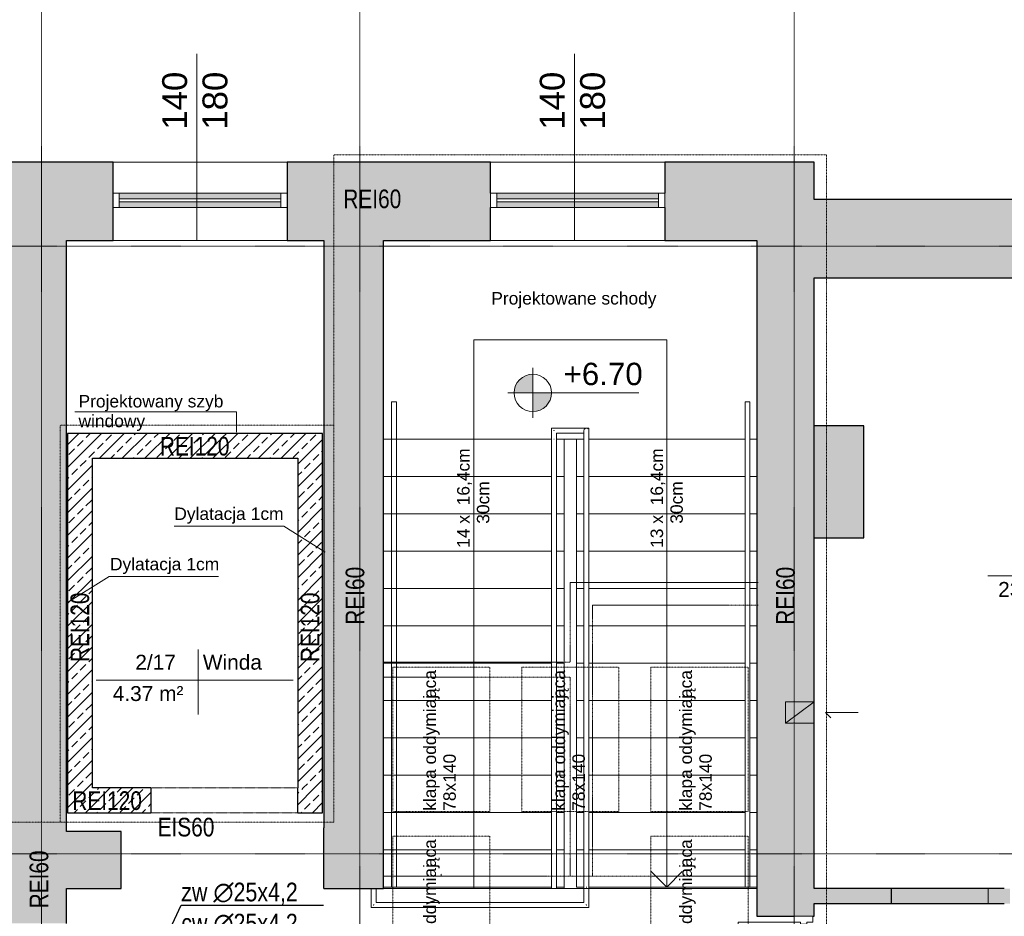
# Model space of a CAD drawing. Header units: inches. Extents: x -112469 to 885939, y -131046 to 286269.
# Tile 85 of 138: x 54311 to 62224, y -44242 to -37034. Entities that reach past the tile are written whole.
import ezdxf
from ezdxf import colors
from ezdxf.entities.mleader import LeaderData, LeaderLine
from ezdxf.math import Vec2, Vec3

# ---------------------------------------------------------------- set-up
doc = ezdxf.new("R2010")
doc.units = ezdxf.units.IN
doc.header["$MEASUREMENT"] = 0
for name, pattern in [('Aligning Line 1_8_', [0.635, 0.3175, -0.3175]), ('Linia siatki', [0.9925, 0.47, -0.2175, 0.0875, -0.2175]), ('Ponad', [0.396875, 0.238125, -0.15875]), ('Ukryty', [0.714375, 0.47625, -0.238125])]:
    doc.linetypes.add(name, pattern=pattern)
for name, color, linetype, lineweight in [('_IS_woda opis', 128, 'Continuous', 25), ('_IS_woda zimna', 5, 'Continuous', 35), ('A-AREA', 251, 'Continuous', 9), ('A-AREA-IDEN', 251, 'Continuous', 9), ('A-DETL', 251, 'Continuous', 9), ('A-DETL-GENF', 254, 'Continuous', 9), ('A-DETL-HDLN', 251, 'Ukryty', 9), ('A-DETL-MEDM', 251, 'Continuous', 25), ('A-DETL-THIN', 251, 'Continuous', 9), ('A-DOOR', 251, 'Continuous', 9), ('A-DOOR-FRAM', 251, 'Continuous', 18), ('A-FLOR', 251, 'Continuous', 9), ('A-FLOR-HRAL', 251, 'Continuous', 9), ('A-GLAZ', 251, 'Continuous', 9), ('A-WALL', 251, 'Continuous', 9), ('A-WALL-PATT', 254, 'Continuous', 25), ('G-ANNO-DIMS', 251, 'Continuous', 9), ('G-ANNO-TEXT', 251, 'Continuous', 9), ('I-WALL', 251, 'Continuous', 9), ('S-GRID', 251, 'Continuous', 9), ('S-STRS', 251, 'Continuous', 9), ('S-STRS-ANNO', 251, 'Continuous', 9)]:
    doc.layers.add(name, color=color, linetype=linetype, lineweight=lineweight)
doc.styles.add('Arial_1', font='arial.ttf', dxfattribs={"height": 12})
doc.styles.add('Arial_2', font='arial.ttf', dxfattribs={"height": 10})
doc.styles.add('Arial_3', font='arial.ttf', dxfattribs={"height": 15})
doc.styles.add('Arial_4', font='arial.ttf', dxfattribs={"width": 0.8, "height": 18})
doc.styles.add('Arial_5', font='arial.ttf', dxfattribs={"height": 20})
doc.styles.get("Standard").update_dxf_attribs({"font": 'arial.ttf'})
pattern_1 = [(45, (30327.32, 84081.44), (-91.23799, 91.23799), []), (45, (30418.56, 84081.44), (-91.23799, 91.23799), [64.52, -32.26])]

# ---------------------------------------------------------------- blocks, each defined once
blk = doc.blocks.new('Etyk_pom_1_mala - Etyk_pom_1_mala-219433-6_Poziom posadzka II pietra')
at = {"layer": 'A-AREA-IDEN'}
for p, q in [((-0.0958, 0.1444), (-0.0958, -0.3781)), ((-0.9154, -0.1015), (0.6661, -0.1015))]:
    blk.add_line(p, q, dxfattribs=at)
blk = doc.blocks.new('Typ poręczy górnej - Górna poręcz_wewnętrzny_-V5-6_Poziom posadzka II pietra')
at = {"layer": 'A-FLOR-HRAL'}
for p, q in [((16789.08, -9005.47), (16785.08, -9005.47)), ((16785.08, -9005.47), (16785.08, -9395.47)), ((16789.08, -9005.47), (16789.08, -9395.47)), ((16789.08, -9395.47), (16785.08, -9395.47))]:
    blk.add_line(p, q, dxfattribs=at)
blk = doc.blocks.new('Typ poręczy górnej - Górna poręcz_wewnętrzny_-712690-6_Poziom posadzka II pietra')
at = {"layer": 'A-FLOR-HRAL'}
for p, q in [((16785.08, -9005.47), (16785.08, -9036.43)), ((16789.08, -9036.43), (16789.08, -9005.47)), ((16785.08, -9036.43), (16785.08, -9395.47)), ((16789.08, -9395.47), (16789.08, -9036.43))]:
    blk.add_line(p, q, dxfattribs=at)
at = {"layer": 'A-FLOR-HRAL', "flags": 128}
for points in [[(16786.88, -9005.47), (16787.08, -9005.47), (16787.29, -9005.47)], [(16787.29, -9395.47), (16787.08, -9395.47), (16786.88, -9395.47)]]:
    blk.add_lwpolyline(points, dxfattribs=at)
blk = doc.blocks.new('Typ poręczy górnej - Górna poręcz_wewnętrzny_-V4-6_Poziom posadzka II pietra')
at = {"layer": 'A-FLOR-HRAL'}
for p, q in [((16629.58, -9026.43), (16659.66, -9026.43)), ((16629.58, -9035.47), (16629.58, -9026.43)), ((16659.66, -9026.43), (16659.66, -9395.47)), ((16629.58, -9396.71), (16629.58, -9035.47)), ((16633.58, -9030.43), (16655.66, -9030.43)), ((16633.58, -9035.47), (16633.58, -9030.43)), ((16633.58, -9396.71), (16633.58, -9035.47)), ((16655.66, -9030.43), (16655.66, -9395.47)), ((16484.58, -9411.75), (16484.58, -9396.71)), ((16488.58, -9407.75), (16488.58, -9396.71)), ((16655.66, -9395.47), (16655.66, -9407.75)), ((16659.66, -9395.47), (16659.66, -9411.75)), ((16655.66, -9407.75), (16488.58, -9407.75)), ((16659.66, -9411.75), (16484.58, -9411.75))]:
    blk.add_line(p, q, dxfattribs=at)
blk = doc.blocks.new('Typ poręczy górnej - Górna poręcz_wewnętrzny_-702195-6_Poziom posadzka II pietra')
at = {"layer": 'A-FLOR-HRAL'}
for p, q in [((16657.66, -9026.43), (16629.58, -9026.43)), ((16629.58, -9026.43), (16629.58, -9034.96)), ((16655.66, -9028.43), (16655.66, -9395.98)), ((16659.66, -9395.98), (16659.66, -9028.43)), ((16629.58, -9034.96), (16629.58, -9396.71)), ((16633.58, -9030.43), (16655.66, -9030.43)), ((16633.58, -9034.96), (16633.58, -9030.43)), ((16633.58, -9396.71), (16633.58, -9034.96)), ((16484.58, -9396.71), (16484.58, -9411.75)), ((16488.58, -9407.75), (16488.58, -9396.71)), ((16655.66, -9395.98), (16655.66, -9407.75)), ((16659.66, -9411.75), (16659.66, -9395.98)), ((16655.66, -9407.75), (16488.58, -9407.75)), ((16484.58, -9411.75), (16659.66, -9411.75))]:
    blk.add_line(p, q, dxfattribs=at)
at = {"layer": 'A-FLOR-HRAL', "flags": 128}
for points in [[(16657.66, -9026.43), (16657.14, -9026.5), (16656.66, -9026.7), (16656.25, -9027.02), (16655.93, -9027.43), (16655.73, -9027.92), (16655.66, -9028.43)], [(16655.66, -9028.43), (16655.73, -9027.92), (16655.93, -9027.43), (16656.25, -9027.02), (16656.66, -9026.7), (16657.14, -9026.5), (16657.66, -9026.43), (16658.18, -9026.5), (16658.66, -9026.7), (16659.08, -9027.02)], [(16659.08, -9027.02), (16658.66, -9026.7), (16658.18, -9026.5), (16657.66, -9026.43)]]:
    blk.add_lwpolyline(points, dxfattribs=at)
at = {"layer": 'A-FLOR-HRAL'}
for points, knots in [([(16631.35, -9028.2), (16631.38, -9028.23), (16631.46, -9028.31), (16631.58, -9028.43), (16631.7, -9028.55), (16631.78, -9028.63), (16631.82, -9028.67)], [-0.53727163, -0.53727163, -0.53727163, -0.53727163, -0.52083333, -0.5, -0.47916667, -0.46272837, -0.46272837, -0.46272837, -0.46272837]), ([(16486.82, -9409.52), (16486.78, -9409.56), (16486.7, -9409.63), (16486.58, -9409.75), (16486.46, -9409.88), (16486.38, -9409.95), (16486.35, -9409.99)], [0.46272837, 0.46272837, 0.46272837, 0.46272837, 0.47916667, 0.5, 0.52083333, 0.53727163, 0.53727163, 0.53727163, 0.53727163]), ([(16657.43, -9409.52), (16657.46, -9409.56), (16657.54, -9409.63), (16657.66, -9409.75), (16657.78, -9409.88), (16657.86, -9409.95), (16657.9, -9409.99)], [0.46272837, 0.46272837, 0.46272837, 0.46272837, 0.47916667, 0.5, 0.52083333, 0.53727163, 0.53727163, 0.53727163, 0.53727163])]:
    blk.add_open_spline(points, degree=3, knots=knots, dxfattribs=at)
for points in [[(16631.79, -9035.47), (16631.72, -9035.47), (16631.58, -9035.47), (16631.45, -9035.47), (16631.38, -9035.47)], [(16657.46, -9395.48), (16657.53, -9395.47), (16657.66, -9395.47), (16657.8, -9395.47), (16657.87, -9395.48)]]:
    blk.add_open_spline(points, degree=3, dxfattribs=at)
blk = doc.blocks.new('Otwór drzwiowy - 118x223-651258-6_Poziom posadzka II pietra')
at = {"layer": 'A-DETL-GENF', "linetype": 'Ponad'}
for p, q in [((58.18, 10), (-59.82, 10)), ((-59.82, -10), (58.18, -10))]:
    blk.add_line(p, q, dxfattribs=at)
at = {"layer": 'A-DETL-MEDM'}
for p, q in [((-59.82, 10), (-59.82, -10)), ((58.18, -10), (58.18, 10))]:
    blk.add_line(p, q, dxfattribs=at)
blk = doc.blocks.new('Aluminum_1 szybowe - OKNA NA KLATCE 140_180 wymiana 2-V3-6_Poziom posadzka II pietra')
at = {"layer": 'A-GLAZ'}
h = blk.add_hatch(color=256, dxfattribs=at)
h.paths.add_polyline_path([(-2.24, -2.27), (-2.24, 2.17), (-132.08, 2.17), (-132.08, -2.27)])
h.paths.add_polyline_path([(-2.24, 4.71), (-2.24, 9.16), (-132.08, 9.16), (-132.08, 4.71)])
at = {"layer": 'A-GLAZ', "lineweight": 18}
for p, q in [((-132.08, 9.16), (-137.16, 9.16)), ((-132.08, -2.27), (-132.08, 9.16)), ((2.84, 9.16), (-2.24, 9.16)), ((-2.24, 9.16), (-2.24, -2.27)), ((-2.24, 4.71), (-132.08, 4.71)), ((-132.08, 4.71), (-132.08, 2.17)), ((-132.08, 2.17), (-2.24, 2.17)), ((-2.24, 2.17), (-2.24, 4.71)), ((-137.16, -2.27), (-132.08, -2.27)), ((-2.24, -2.27), (2.84, -2.27))]:
    blk.add_line(p, q, dxfattribs=at)
at = {"layer": 'A-GLAZ'}
for p, q in [((-132.08, 9.16), (-2.24, 9.16)), ((-2.24, -2.27), (-132.08, -2.27))]:
    blk.add_line(p, q, dxfattribs=at)
blk = doc.blocks.new('Aluminum_1 szybowe - OKNA NA KLATCE 140_180 wymiana 2-633471-6_Poziom posadzka II pietra')
at = {"layer": 'A-GLAZ'}
h = blk.add_hatch(color=256, dxfattribs=at)
h.paths.add_polyline_path([(-2.24, -2.27), (-2.24, 2.17), (-132.08, 2.17), (-132.08, -2.27), (-109.78, -2.27)])
h.paths.add_polyline_path([(-109.78, 4.71), (-2.24, 4.71), (-2.24, 9.16), (-132.08, 9.16), (-132.08, 4.71)])
at = {"layer": 'A-GLAZ', "lineweight": 18}
for p, q in [((-132.08, 9.16), (-137.16, 9.16)), ((-137.16, 9.16), (-137.16, -2.27)), ((-132.08, -2.27), (-132.08, 9.16)), ((2.84, 9.16), (-2.24, 9.16)), ((-2.24, 9.16), (-2.24, -2.27)), ((2.84, -2.27), (2.84, 9.16)), ((-2.24, 4.71), (-132.08, 4.71)), ((-132.08, 4.71), (-132.08, 2.17)), ((-132.08, 2.17), (-2.24, 2.17)), ((-2.24, 2.17), (-2.24, 4.71)), ((-137.16, -2.27), (-132.08, -2.27)), ((-2.24, -2.27), (2.84, -2.27))]:
    blk.add_line(p, q, dxfattribs=at)
at = {"layer": 'A-GLAZ'}
for p, q in [((-132.08, 9.16), (-2.24, 9.16)), ((-2.24, -2.27), (-132.08, -2.27))]:
    blk.add_line(p, q, dxfattribs=at)
blk = doc.blocks.new('Drzwi-korytarz-niesymetryczne-wpuszczane - 1350 x 2000mm-591046-6_Poziom posadzka II pietra')
at = {"layer": 'A-DOOR', "lineweight": 18}
for p, q in [((-67.5, -6.365), (-67.5, 83.635)), ((-67.5, 83.635), (-63, 83.635)), ((-63, 83.635), (-63, -6.365)), ((67.5, 38.635), (63, 38.635)), ((63, 38.635), (63, -6.365)), ((67.5, -6.365), (67.5, 38.635)), ((-63, -6.365), (-67.5, -6.365)), ((63, -6.365), (67.5, -6.365))]:
    blk.add_line(p, q, dxfattribs=at)
at = {"layer": 'A-DOOR'}
for centre, radius, start, end in [((-67.5, -6.365), 90, 0, 90), ((67.5, -6.365), 45, 90, 180)]:
    blk.add_arc(centre, radius, start, end, dxfattribs=at)
at = {"layer": 'A-DOOR-FRAM'}
for p, q in [((-67.5, -6.365), (-72.5, -6.365)), ((-72.5, -6.365), (-72.5, -21.365)), ((-67.5, -11.34125), (-67.5, -6.365)), ((67.5, -6.365), (67.5, -11.34125)), ((72.5, -6.365), (67.5, -6.365)), ((72.5, -21.365), (72.5, -6.365)), ((-65.9125, -11.34125), (-67.5, -11.34125)), ((-65.9125, -16.44375), (-65.9125, -11.34125)), ((67.5, -11.34125), (65.9125, -11.34125)), ((65.9125, -11.34125), (65.9125, -16.44375)), ((-72.5, -21.365), (-67.5, -21.365)), ((-67.5, -21.365), (-67.5, -16.44375)), ((-67.5, -16.44375), (-65.9125, -16.44375)), ((65.9125, -16.44375), (67.5, -16.44375)), ((67.5, -16.44375), (67.5, -21.365)), ((67.5, -21.365), (72.5, -21.365))]:
    blk.add_line(p, q, dxfattribs=at)
blk = doc.blocks.new('2 PIĘTRO')
at = {"layer": 'A-WALL-PATT', "lineweight": 9}
h = blk.add_hatch(color=251, dxfattribs=at)
h.paths.add_polyline_path([(192263.54, -20075.71), (192723.54, -20075.71), (192723.54, -11615.71), (192263.54, -11615.71), (192263.54, -19425.71)])
h.paths.add_polyline_path([(192263.54, -10165.71), (192723.54, -10165.71), (192723.54, -4045.71), (192263.54, -4045.71), (192263.54, -10160.72)])
h = blk.add_hatch(color=251, dxfattribs=at)
h.paths.add_polyline_path([(198070.2, -4675.71), (198273.54, -4675.71), (198273.54, -4045.71), (197533.54, -4045.71), (197533.54, -4675.71)])
h.paths.add_polyline_path([(195273.54, -4675.71), (196133.54, -4675.71), (196133.54, -4045.71), (194498.54, -4045.71), (194498.54, -4675.71), (194793.54, -4675.71)])
h.paths.add_polyline_path([(193098.54, -4675.71), (193098.54, -4045.71), (192723.54, -4045.71), (192723.54, -4675.71)])
h = blk.add_hatch(color=251, dxfattribs=at)
h.paths.add_polyline_path([(198273.54, -19445.71), (198733.54, -19445.71), (198733.54, -11555.71), (198273.54, -11555.71), (198273.54, -19425.71)])
h.paths.add_polyline_path([(198273.54, -10105.71), (198733.54, -10105.71), (198733.54, -4045.71), (198273.54, -4045.71), (198273.54, -9567.62)])
h = blk.add_hatch(color=251, dxfattribs=at)
h.paths.add_polyline_path([(203553.54, -4975.71), (203733.54, -4975.71), (203733.54, -4345.71), (202753.54, -4345.71), (202753.54, -4975.71)])
h.paths.add_polyline_path([(199733.07, -4975.71), (200378.94, -4975.71), (200378.94, -4345.71), (198733.54, -4345.71), (198733.54, -4975.71)])
for points in [[(195160.17, -9885.71), (195273.54, -9885.71), (195273.54, -4675.71), (194793.54, -4675.71), (194793.54, -9885.71)], [(198733.54, -7065.71), (199133.54, -7065.71), (199133.54, -6165.71), (198733.54, -6165.71), (198733.54, -6588.15)], [(193163.54, -9885.71), (193163.54, -9425.71), (192723.54, -9425.71), (192723.54, -9885.71), (193081.58, -9885.71)], [(199353.54, -10005.71), (199353.54, -9885.71), (198733.54, -9885.71), (198733.54, -10005.71), (198901.63, -10005.71)], [(199353.54, -10005.71), (200133.54, -10005.71), (200133.54, -9885.71), (199353.54, -9885.71)]]:
    blk.add_hatch(color=251, dxfattribs=at).paths.add_polyline_path(points)
h = blk.add_hatch(dxfattribs=at)
h.set_pattern_fill('FP_1', color=251, scale=10, style=0, pattern_type=2)
h.set_pattern_definition(pattern_1)
h.paths.add_polyline_path([(192733.54, -9075.71), (192933.54, -9075.71), (192933.54, -6225.71), (192733.54, -6225.71), (192733.54, -6588.15)])
h = blk.add_hatch(dxfattribs=at)
h.set_pattern_fill('FP_1', color=251, scale=10, style=0, pattern_type=2)
h.set_pattern_definition(pattern_1)
h.paths.add_polyline_path([(194783.54, -6425.71), (194783.54, -6225.71), (192933.54, -6225.71), (192933.54, -6425.71), (194744.45, -6425.71)])
h = blk.add_hatch(dxfattribs=at)
h.set_pattern_fill('FP_1', color=251, scale=10, style=0, pattern_type=2)
h.set_pattern_definition(pattern_1)
h.paths.add_polyline_path([(194783.54, -9075.71), (194783.54, -6425.71), (194583.54, -6425.71), (194583.84, -9075.71), (194744.45, -9075.71)])
h = blk.add_hatch(dxfattribs=at)
h.set_pattern_fill('FP_1', color=251, scale=10, style=0, pattern_type=2)
h.set_pattern_definition(pattern_1)
h.paths.add_polyline_path([(194583.84, -9275.71), (194783.54, -9275.71), (194783.54, -9075.71), (194583.84, -9075.71)])
h.paths.add_polyline_path([(192733.54, -9275.71), (193403.84, -9275.71), (193403.84, -9075.71), (192733.54, -9075.71)])
h = blk.add_hatch(color=251, dxfattribs=at)
h.paths.add_polyline_path([(203953.54, -10005.71), (203953.54, -9885.71), (201208.54, -9885.71), (201208.54, -10005.71), (203058.81, -10005.71)])
h.paths.add_polyline_path([(200262.19, -10005.71), (200308.54, -10005.71), (200308.54, -9885.71), (200133.54, -9885.71), (200133.54, -10005.71)])
at = {"layer": 'G-ANNO-DIMS'}
h = blk.add_hatch(color=251, dxfattribs=at)
edge = h.paths.add_edge_path()
edge.add_arc((196472.63, -5900.15), 150, 90, 180)
edge.add_line((196322.63, -5900.15), (196472.63, -5900.15))
edge.add_line((196472.63, -5900.15), (196472.63, -5750.15))
h = blk.add_hatch(color=251, dxfattribs=at)
edge = h.paths.add_edge_path()
edge.add_arc((196472.63, -5900.15), 150, 270, 360)
edge.add_line((196622.63, -5900.15), (196472.63, -5900.15))
edge.add_line((196472.63, -5900.15), (196472.63, -6050.15))
at = {"layer": 'A-AREA', "color": 251}
for p, q in [((196883.94, -9885.71), (195273.54, -9885.71)), ((198273.54, -9885.71), (196923.94, -9885.71))]:
    blk.add_line(p, q, dxfattribs=at)
at = {"layer": 'A-DETL', "color": 251, "linetype": 'Aligning Line 1_8_', "lineweight": 18}
for p, q in [((194873.54, -3985.41), (194873.54, -9350.71)), ((194873.54, -3985.41), (198833.49, -3985.41)), ((198833.49, -12225.41), (198833.49, -3985.41)), ((192673.54, -6159.36), (192673.54, -9350.71)), ((194873.54, -6159.36), (192673.54, -6159.36)), ((194873.54, -9350.71), (192196.33, -9350.71))]:
    blk.add_line(p, q, dxfattribs=at)
at = {"layer": 'A-DETL', "color": 251, "linetype": 'Aligning Line 1_8_'}
for p, q in [((195347.48, -9265), (195347.48, -8105)), ((195347.48, -8105), (196127.48, -8105)), ((196127.48, -8105), (196127.48, -9265)), ((196385.01, -9265), (196385.01, -8105)), ((196385.01, -8105), (197165.01, -8105)), ((197165.01, -8105), (197165.01, -9265)), ((197422.55, -9265), (197422.55, -8105)), ((197422.55, -8105), (198202.55, -8105)), ((198202.55, -8105), (198202.55, -9265)), ((196127.48, -9265), (195347.48, -9265)), ((197165.01, -9265), (196385.01, -9265)), ((198202.55, -9265), (197422.55, -9265)), ((195347.48, -10625), (195347.48, -9465)), ((195347.48, -9465), (196127.48, -9465)), ((196127.48, -9465), (196127.48, -10625)), ((197422.55, -10625), (197422.55, -9465)), ((197422.55, -9465), (198202.55, -9465)), ((198202.55, -9465), (198202.55, -10625))]:
    blk.add_line(p, q, dxfattribs=at)
at = {"layer": 'A-DETL', "color": 251, "lineweight": 18}
for p, q in [((198733.54, -8384.17), (198503.54, -8556.25)), ((198503.54, -8384.17), (198503.54, -8556.25)), ((198733.54, -8384.17), (198503.54, -8384.17)), ((198733.54, -8556.25), (198733.54, -8384.17)), ((198826.42, -8470.05), (198868.84, -8512.48)), ((198826.42, -8470.05), (199086.42, -8470.05)), ((198733.54, -8556.25), (198503.54, -8556.25))]:
    blk.add_line(p, q, dxfattribs=at)
at = {"layer": 'A-DETL-HDLN', "color": 251}
for p, q in [((196773.54, -8065.71), (196773.54, -7425.71)), ((196773.54, -7425.71), (198283.54, -7425.71)), ((196953.54, -7605.71), (198283.54, -7605.71)), ((196953.54, -7605.71), (196953.54, -9785.71)), ((196773.54, -8065.71), (195278.94, -8065.71)), ((195273.54, -8185.71), (196773.54, -8185.71)), ((196773.54, -9785.71), (196773.54, -8185.71)), ((198273.54, -9785.71), (195273.54, -9785.71)), ((195736.01, -9785.71), (195736.01, -9765.71)), ((195273.54, -9885.71), (198273.54, -9885.71))]:
    blk.add_line(p, q, dxfattribs=at)
at = {"layer": 'A-DETL-MEDM', "color": 251}
for p, q in [((194793.54, -9885.71), (194793.54, -9395.71)), ((192723.54, -9885.71), (193163.54, -9885.71))]:
    blk.add_line(p, q, dxfattribs=at)
at = {"layer": 'A-DETL-THIN', "color": 251}
for p, q in [((193773.14, -4675.71), (193773.14, -3175.71)), ((196808.14, -4675.71), (196808.14, -3175.71)), ((195338.14, -9873.28), (195338.14, -5973.28)), ((195338.14, -5973.28), (195378.14, -5973.28)), ((195378.14, -5973.28), (195378.14, -9873.28)), ((194091.41, -6053.18), (192791.41, -6053.18)), ((194091.41, -6053.18), (194091.41, -6215.96)), ((194471.19, -6972.46), (193591.19, -6972.46)), ((194471.19, -6972.46), (194803.84, -7180.32)), ((193066.48, -7377.46), (192733.84, -7585.32)), ((193066.48, -7377.46), (193946.48, -7377.46)), ((195378.14, -9873.28), (195338.14, -9873.28))]:
    blk.add_line(p, q, dxfattribs=at)
at = {"layer": 'A-FLOR', "color": 251}
for p, q in [((196883.94, -9885.71), (195273.54, -9885.71)), ((198273.54, -9885.71), (196923.94, -9885.71))]:
    blk.add_line(p, q, dxfattribs=at)
at = {"layer": 'A-WALL', "color": 251, "lineweight": 25}
for p, q in [((193098.54, -4045.71), (192263.54, -4045.71)), ((193098.54, -4675.71), (193098.54, -4045.71)), ((194498.54, -4045.71), (194498.54, -4675.71)), ((196133.54, -4045.71), (194498.54, -4045.71)), ((196133.54, -4295.71), (196133.54, -4045.71)), ((197533.54, -4045.71), (197533.54, -4295.71)), ((198733.54, -4045.71), (197533.54, -4045.71)), ((198733.54, -4345.71), (198733.54, -4045.71)), ((200378.94, -4345.71), (198733.54, -4345.71)), ((196133.54, -4675.71), (196133.54, -4410.01)), ((197533.54, -4410.01), (197533.54, -4675.71)), ((192723.54, -9425.71), (192723.54, -4675.71)), ((192723.54, -4675.71), (193098.54, -4675.71)), ((194498.54, -4675.71), (194793.54, -4675.71)), ((194793.54, -4675.71), (194793.54, -9395.71)), ((195273.54, -9885.71), (195273.54, -4675.71)), ((195273.54, -4675.71), (196133.54, -4675.71)), ((197533.54, -4675.71), (198273.54, -4675.71)), ((198273.54, -4675.71), (198273.54, -10105.71)), ((198733.54, -4975.71), (200378.94, -4975.71)), ((198733.54, -9885.71), (198733.54, -4975.71)), ((194783.54, -6225.71), (192733.54, -6225.71)), ((192733.54, -6225.71), (192733.54, -9275.71)), ((194783.54, -9275.71), (194783.54, -6225.71)), ((192933.54, -6425.71), (194583.54, -6425.71)), ((192933.54, -9075.71), (192933.54, -6425.71)), ((194583.54, -6425.71), (194583.54, -9075.71)), ((193403.84, -9075.71), (192933.54, -9075.71)), ((192733.54, -9275.71), (193403.84, -9275.71)), ((194583.84, -9275.71), (194783.54, -9275.71)), ((193163.54, -9425.71), (192723.54, -9425.71)), ((193163.54, -9885.71), (193163.54, -9425.71)), ((192723.54, -10165.71), (192723.54, -9885.71)), ((194793.54, -9885.71), (195273.54, -9885.71)), ((200262.19, -9885.71), (198733.54, -9885.71)), ((199353.54, -9885.71), (199353.54, -10005.71)), ((198733.54, -10005.71), (200262.19, -10005.71)), ((198733.54, -10105.71), (198733.54, -10005.71)), ((198273.54, -10105.71), (198573.54, -10105.71)), ((198723.54, -10105.71), (198733.54, -10105.71))]:
    blk.add_line(p, q, dxfattribs=at)
at = {"layer": 'A-WALL', "color": 251}
for p, q in [((193098.54, -4045.71), (194498.54, -4045.71)), ((196133.54, -4045.71), (197533.54, -4045.71)), ((194498.54, -4675.71), (193098.54, -4675.71)), ((197533.54, -4675.71), (196133.54, -4675.71)), ((200133.54, -10005.71), (200133.54, -9885.71))]:
    blk.add_line(p, q, dxfattribs=at)
at = {"layer": 'G-ANNO-DIMS', "color": 251}
for p, q in [((196472.63, -5700.15), (196472.63, -6100.15)), ((196472.63, -5900.15), (196472.63, -5750.15)), ((196672.63, -5900.15), (196272.63, -5900.15)), ((196322.63, -5900.15), (196472.63, -5900.15)), ((197325.38, -5900.15), (196335.58, -5900.15)), ((196472.63, -5900.15), (197325.38, -5900.15)), ((196472.63, -5900.15), (196472.63, -6050.15)), ((196622.63, -5900.15), (196472.63, -5900.15))]:
    blk.add_line(p, q, dxfattribs=at)
for start, end in [(90, 180), (0, 90), (180, 270), (270, 0)]:
    blk.add_arc((196472.63, -5900.15), 150, start, end, dxfattribs=at)
at = {"layer": 'I-WALL', "color": 251, "lineweight": 25}
for p, q in [((199133.54, -6165.71), (198733.54, -6165.71)), ((199133.54, -7065.71), (199133.54, -6165.71)), ((198733.54, -7065.71), (199133.54, -7065.71))]:
    blk.add_line(p, q, dxfattribs=at)
at = {"layer": 'S-GRID', "color": 251, "linetype": 'Linia siatki'}
for p, q in [((192523.54, -349.63), (192523.54, -23392.42)), ((195083.54, -349.63), (195083.54, -23392.42)), ((198573.54, -349.63), (198573.54, -23392.42)), ((178601.56, -4720.71), (213831.77, -4720.71)), ((178601.56, -9605.71), (213831.77, -9605.71))]:
    blk.add_line(p, q, dxfattribs=at)
at = {"layer": 'S-STRS', "color": 251, "linetype": 'Ponad'}
for p, q in [((195273.54, -6273.28), (196623.14, -6273.28)), ((196663.14, -6273.28), (196723.54, -6273.28)), ((196883.94, -6273.28), (196823.54, -6273.28)), ((198178.14, -6273.28), (196923.94, -6273.28)), ((198273.54, -6273.28), (198218.14, -6273.28)), ((195273.54, -6573.28), (196623.14, -6573.28)), ((196663.14, -6573.28), (196723.54, -6573.28)), ((196883.94, -6573.28), (196823.54, -6573.28)), ((198178.14, -6573.28), (196923.94, -6573.28)), ((198273.54, -6573.28), (198218.14, -6573.28)), ((195273.54, -6873.28), (196623.14, -6873.28)), ((196663.14, -6873.28), (196723.54, -6873.28)), ((196883.94, -6873.28), (196823.54, -6873.28)), ((198178.14, -6873.28), (196923.94, -6873.28)), ((198273.54, -6873.28), (198218.14, -6873.28)), ((195273.54, -7173.28), (196623.14, -7173.28)), ((196663.14, -7173.28), (196723.54, -7173.28)), ((196883.94, -7173.28), (196823.54, -7173.28)), ((198178.14, -7173.28), (196923.94, -7173.28)), ((198273.54, -7173.28), (198218.14, -7173.28)), ((195273.54, -7473.28), (196623.14, -7473.28)), ((196663.14, -7473.28), (196723.54, -7473.28)), ((196883.94, -7473.28), (196823.54, -7473.28)), ((198178.14, -7473.28), (196923.94, -7473.28)), ((198273.54, -7473.28), (198218.14, -7473.28)), ((195273.54, -7773.28), (196623.14, -7773.28)), ((196663.14, -7773.28), (196723.54, -7773.28)), ((196883.94, -7773.28), (196823.54, -7773.28)), ((198178.14, -7773.28), (196923.94, -7773.28)), ((198273.54, -7773.28), (198218.14, -7773.28)), ((195273.54, -8073.28), (196623.14, -8073.28)), ((196663.14, -8073.28), (196723.54, -8073.28)), ((196883.94, -8073.28), (196823.54, -8073.28)), ((198178.14, -8073.28), (196923.94, -8073.28)), ((198273.54, -8073.28), (198218.14, -8073.28)), ((195273.54, -8373.28), (196623.14, -8373.28)), ((196663.14, -8373.28), (196723.54, -8373.28)), ((196883.94, -8373.28), (196823.54, -8373.28)), ((198178.14, -8373.28), (196923.94, -8373.28)), ((198273.54, -8373.28), (198218.14, -8373.28)), ((195273.54, -8673.28), (196623.14, -8673.28)), ((196663.14, -8673.28), (196723.54, -8673.28)), ((196883.94, -8673.28), (196823.54, -8673.28)), ((198178.14, -8673.28), (196923.94, -8673.28)), ((198273.54, -8673.28), (198218.14, -8673.28)), ((195273.54, -8973.28), (196623.14, -8973.28)), ((196663.14, -8973.28), (196723.54, -8973.28)), ((196883.94, -8973.28), (196823.54, -8973.28)), ((198178.14, -8973.28), (196923.94, -8973.28)), ((198273.54, -8973.28), (198218.14, -8973.28)), ((195273.54, -9273.28), (196623.14, -9273.28)), ((196663.14, -9273.28), (196723.54, -9273.28)), ((196883.94, -9273.28), (196823.54, -9273.28)), ((198178.14, -9273.28), (196923.94, -9273.28)), ((198273.54, -9273.28), (198218.14, -9273.28)), ((195273.54, -9573.28), (196623.14, -9573.28)), ((196663.14, -9573.28), (196723.54, -9573.28)), ((196883.94, -9573.28), (196823.54, -9573.28)), ((198178.14, -9573.28), (196923.94, -9573.28)), ((198273.54, -9573.28), (198218.14, -9573.28)), ((195273.54, -9873.28), (196623.14, -9873.28)), ((196663.14, -9873.28), (196723.54, -9873.28))]:
    blk.add_line(p, q, dxfattribs=at)
at = {"layer": 'S-STRS', "color": 251}
for p, q in [((195273.54, -6273.28), (196623.14, -6273.28)), ((196663.14, -6273.28), (196723.54, -6273.28)), ((196723.54, -6573.28), (196723.54, -6273.28)), ((196723.54, -6273.28), (196823.54, -6273.28)), ((196823.54, -6273.28), (196823.54, -6573.28)), ((196883.94, -6273.28), (196823.54, -6273.28)), ((198178.14, -6273.28), (196923.94, -6273.28)), ((198273.54, -6273.28), (198218.14, -6273.28)), ((195273.54, -6573.28), (196623.14, -6573.28)), ((196663.14, -6573.28), (196723.54, -6573.28)), ((196723.54, -6873.28), (196723.54, -6573.28)), ((196883.94, -6573.28), (196823.54, -6573.28)), ((196823.54, -6573.28), (196823.54, -6873.28)), ((198178.14, -6573.28), (196923.94, -6573.28)), ((198273.54, -6573.28), (198218.14, -6573.28)), ((195273.54, -6873.28), (196623.14, -6873.28)), ((196663.14, -6873.28), (196723.54, -6873.28)), ((196723.54, -7173.28), (196723.54, -6873.28)), ((196883.94, -6873.28), (196823.54, -6873.28)), ((196823.54, -6873.28), (196823.54, -7173.28)), ((198178.14, -6873.28), (196923.94, -6873.28)), ((198273.54, -6873.28), (198218.14, -6873.28)), ((195273.54, -7173.28), (196623.14, -7173.28)), ((196663.14, -7173.28), (196723.54, -7173.28)), ((196723.54, -7473.28), (196723.54, -7173.28)), ((196883.94, -7173.28), (196823.54, -7173.28)), ((196823.54, -7173.28), (196823.54, -7473.28)), ((198178.14, -7173.28), (196923.94, -7173.28)), ((198273.54, -7173.28), (198218.14, -7173.28)), ((195273.54, -7473.28), (196623.14, -7473.28)), ((196663.14, -7473.28), (196723.54, -7473.28)), ((196723.54, -7773.28), (196723.54, -7473.28)), ((196883.94, -7473.28), (196823.54, -7473.28)), ((196823.54, -7473.28), (196823.54, -7773.28)), ((198178.14, -7473.28), (196923.94, -7473.28)), ((198273.54, -7473.28), (198218.14, -7473.28)), ((195273.54, -7773.28), (196623.14, -7773.28)), ((196663.14, -7773.28), (196723.54, -7773.28)), ((196723.54, -8073.28), (196723.54, -7773.28)), ((196883.94, -7773.28), (196823.54, -7773.28)), ((196823.54, -7773.28), (196823.54, -8073.28)), ((198178.14, -7773.28), (196923.94, -7773.28)), ((198273.54, -7773.28), (198218.14, -7773.28)), ((195273.54, -8073.28), (196623.14, -8073.28)), ((196663.14, -8073.28), (196723.54, -8073.28)), ((196723.54, -8373.28), (196723.54, -8073.28)), ((196883.94, -8073.28), (196823.54, -8073.28)), ((196823.54, -8073.28), (196823.54, -8373.28)), ((198178.14, -8073.28), (196923.94, -8073.28)), ((198273.54, -8073.28), (198218.14, -8073.28)), ((195273.54, -8373.28), (196623.14, -8373.28)), ((196663.14, -8373.28), (196723.54, -8373.28)), ((196723.54, -8673.28), (196723.54, -8373.28)), ((196883.94, -8373.28), (196823.54, -8373.28)), ((196823.54, -8373.28), (196823.54, -8673.28)), ((198178.14, -8373.28), (196923.94, -8373.28)), ((198273.54, -8373.28), (198218.14, -8373.28)), ((195273.54, -8673.28), (196623.14, -8673.28)), ((196663.14, -8673.28), (196723.54, -8673.28)), ((196723.54, -8973.28), (196723.54, -8673.28)), ((196883.94, -8673.28), (196823.54, -8673.28)), ((196823.54, -8673.28), (196823.54, -8973.28)), ((198178.14, -8673.28), (196923.94, -8673.28)), ((198273.54, -8673.28), (198218.14, -8673.28)), ((195273.54, -8973.28), (196623.14, -8973.28)), ((196663.14, -8973.28), (196723.54, -8973.28)), ((196723.54, -9273.28), (196723.54, -8973.28)), ((196883.94, -8973.28), (196823.54, -8973.28)), ((196823.54, -8973.28), (196823.54, -9273.28)), ((198178.14, -8973.28), (196923.94, -8973.28)), ((198273.54, -8973.28), (198218.14, -8973.28)), ((195273.54, -9273.28), (196623.14, -9273.28)), ((196663.14, -9273.28), (196723.54, -9273.28)), ((196723.54, -9573.28), (196723.54, -9273.28)), ((196883.94, -9273.28), (196823.54, -9273.28)), ((196823.54, -9273.28), (196823.54, -9573.28)), ((198178.14, -9273.28), (196923.94, -9273.28)), ((198273.54, -9273.28), (198218.14, -9273.28)), ((195273.54, -9573.28), (196623.14, -9573.28)), ((196663.14, -9573.28), (196723.54, -9573.28)), ((196723.54, -9873.28), (196723.54, -9573.28)), ((196883.94, -9573.28), (196823.54, -9573.28)), ((196823.54, -9573.28), (196823.54, -9873.28)), ((198178.14, -9573.28), (196923.94, -9573.28)), ((198273.54, -9573.28), (198218.14, -9573.28)), ((195273.54, -9873.28), (196623.14, -9873.28)), ((196663.14, -9873.28), (196723.54, -9873.28)), ((196723.54, -9885.71), (196723.54, -9873.28)), ((196883.94, -9873.28), (196823.54, -9873.28)), ((198178.14, -9873.28), (196923.94, -9873.28)), ((198273.54, -9873.28), (198218.14, -9873.28))]:
    blk.add_line(p, q, dxfattribs=at)
at = {"layer": 'S-STRS-ANNO', "color": 251}
for p, q in [((195998.54, -6273.28), (195998.54, -5473.28)), ((195998.54, -5473.28), (197548.54, -5473.28)), ((197548.54, -5473.28), (197548.54, -6273.28)), ((195998.54, -6573.28), (195998.54, -6273.28)), ((197548.54, -6273.28), (197548.54, -6573.28)), ((195998.54, -6873.28), (195998.54, -6573.28)), ((197548.54, -6573.28), (197548.54, -6873.28)), ((195998.54, -7173.28), (195998.54, -6873.28)), ((197548.54, -6873.28), (197548.54, -7173.28)), ((195998.54, -7473.28), (195998.54, -7173.28)), ((197548.54, -7173.28), (197548.54, -7473.28)), ((195998.54, -7773.28), (195998.54, -7473.28)), ((197548.54, -7473.28), (197548.54, -7773.28)), ((195998.54, -8073.28), (195998.54, -7773.28)), ((197548.54, -7773.28), (197548.54, -8073.28)), ((195998.54, -8373.28), (195998.54, -8073.28)), ((197548.54, -8073.28), (197548.54, -8373.28)), ((195998.54, -8673.28), (195998.54, -8373.28)), ((197548.54, -8373.28), (197548.54, -8673.28)), ((195998.54, -8973.28), (195998.54, -8673.28)), ((197548.54, -8673.28), (197548.54, -8973.28)), ((195998.54, -9273.28), (195998.54, -8973.28)), ((197548.54, -8973.28), (197548.54, -9273.28)), ((195998.54, -9573.28), (195998.54, -9273.28)), ((197548.54, -9273.28), (197548.54, -9573.28)), ((195998.54, -9873.28), (195998.54, -9573.28)), ((197548.54, -9573.28), (197548.54, -9873.28)), ((197548.54, -9873.28), (197423.54, -9748.28)), ((197548.54, -9873.28), (197673.54, -9748.28)), ((195998.54, -9885.71), (195998.54, -9873.28))]:
    blk.add_line(p, q, dxfattribs=at)
at = {"layer": 'A-AREA-IDEN', "color": 251, "xscale": 999.9999999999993, "yscale": 999.9999999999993, "zscale": 999.9999999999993}
for p in [(201046.06, -7270.23), (193879.59, -8107.16)]:
    blk.add_blockref('Etyk_pom_1_mala - Etyk_pom_1_mala-219433-6_Poziom posadzka II pietra', p, dxfattribs=at)
at = {"layer": 'A-DOOR', "color": 251, "xscale": 10, "yscale": 10, "zscale": 10}
blk.add_blockref('Otwór drzwiowy - 118x223-651258-6_Poziom posadzka II pietra', (194002.02, -9175.71), dxfattribs=at)
at = {"layer": 'A-DOOR', "color": 251, "xscale": 10, "yscale": 10, "zscale": 10, "rotation": 89.99999999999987}
blk.add_blockref('Drzwi-korytarz-niesymetryczne-wpuszczane - 1350 x 2000mm-591046-6_Poziom posadzka II pietra', (198509.89, -10830.71), dxfattribs=at)
at = {"layer": 'A-FLOR-HRAL', "color": 251, "xscale": 10, "yscale": 10, "zscale": 10}
for name in ['Typ poręczy górnej - Górna poręcz_wewnętrzny_-V5-6_Poziom posadzka II pietra', 'Typ poręczy górnej - Górna poręcz_wewnętrzny_-712690-6_Poziom posadzka II pietra', 'Typ poręczy górnej - Górna poręcz_wewnętrzny_-V4-6_Poziom posadzka II pietra', 'Typ poręczy górnej - Górna poręcz_wewnętrzny_-702195-6_Poziom posadzka II pietra']:
    blk.add_blockref(name, (30327.32, 84081.44), dxfattribs=at)
at = {"layer": 'A-GLAZ', "color": 251, "xscale": 10, "yscale": 10, "zscale": 10}
for name, p in [('Aluminum_1 szybowe - OKNA NA KLATCE 140_180 wymiana 2-V3-6_Poziom posadzka II pietra', (194470.14, -4387.26)), ('Aluminum_1 szybowe - OKNA NA KLATCE 140_180 wymiana 2-633471-6_Poziom posadzka II pietra', (197505.14, -4387.26))]:
    blk.add_blockref(name, p, dxfattribs=at)
at = {"layer": 'A-AREA-IDEN', "color": 251, "char_height": 120, "attachment_point": 1, "style": 'Arial_1'}
for s, insert, width in [('23.31 m²', (200212.79, -7420.23), 857.8056), ('2/17', (193277.68, -8005.45), 424.8944), ('Winda', (193820.46, -8005.45), 633.3331), ('4.37 m²', (193096.32, -8257.16), 737.5525)]:
    blk.add_mtext(s, dxfattribs=dict(at, insert=insert, width=width))
at = {"layer": 'G-ANNO-DIMS', "color": 251, "insert": (196719.92, -5657.99), "char_height": 180, "width": 601.5934, "attachment_point": 1, "line_spacing_factor": 0.941778, "style": 'Arial_2'}
blk.add_mtext('+6.70', dxfattribs=at)
at = {"layer": 'G-ANNO-TEXT', "color": 251, "attachment_point": 1, "rotation": 90}
for s, insert, char_height, width, style in [('140', (193493.72, -3784.41), 200, 577.215, 'Arial_5'), ('180', (193817.84, -3784.41), 200, 577.215, 'Arial_5'), ('140', (196528.72, -3784.41), 200, 577.215, 'Arial_5'), ('180', (196852.84, -3784.41), 200, 577.215, 'Arial_5'), ('14 x  16,4cm', (195864.4, -7146.13), 100, 970.0419, 'Arial_3'), ('13 x  16,4cm', (197419.4, -7146.13), 100, 970.0419, 'Arial_3'), ('     30cm', (196023.15, -7146.13), 100, 649.3669, 'Arial_3'), ('     30cm', (197578.15, -7146.13), 100, 649.3669, 'Arial_3'), ('REI60', (194968.35, -7764.21), 150, 713.5019, 'Arial_4'), ('REI60', (198428.35, -7764.21), 150, 713.5019, 'Arial_4'), ('REI120', (192757.02, -8064.21), 150, 857.8056, 'Arial_4'), ('REI120', (194607.02, -8064.21), 150, 857.8056, 'Arial_4'), ('ąca ', (195594.58, -8353.83), 100, 328.6919, 'Arial_3'), ('ąca ', (196632.11, -8353.83), 100, 328.6919, 'Arial_3'), ('ąca ', (197652.11, -8353.83), 100, 328.6919, 'Arial_3'), ('klapa oddymiaj', (195594.58, -9260.02), 100, 1098.3119, 'Arial_3'), ('klapa oddymiaj', (196632.11, -9260.02), 100, 1098.3119, 'Arial_3'), ('klapa oddymiaj', (197652.11, -9260.02), 100, 1098.3119, 'Arial_3'), ('78x140', (195753.33, -9260.02), 100, 561.1812, 'Arial_3'), ('78x140', (196790.86, -9260.02), 100, 561.1812, 'Arial_3'), ('78x140', (197810.86, -9260.02), 100, 561.1812, 'Arial_3'), ('ąca ', (195594.58, -9713.83), 100, 328.6919, 'Arial_3'), ('ąca ', (197652.11, -9713.83), 100, 328.6919, 'Arial_3'), ('REI60', (192428.35, -10044.21), 150, 713.5019, 'Arial_4'), ('klapa oddymiaj', (195594.58, -10620.02), 100, 1098.3119, 'Arial_3'), ('klapa oddymiaj', (197652.11, -10620.02), 100, 1098.3119, 'Arial_3')]:
    blk.add_mtext(s, dxfattribs=dict(at, insert=insert, char_height=char_height, width=width, style=style))
at = {"layer": 'G-ANNO-TEXT', "color": 251, "attachment_point": 1}
for s, insert, char_height, width, style in [('REI60', (194949.54, -4265.37), 150, 713.5019, 'Arial_4'), ('Projektowane schody', (196138.93, -5090.03), 100, 1603.375, 'Arial_3'), ('Projektowany szyb ', (192821.37, -5917.19), 100, 1443.0375, 'Arial_3'), ('windowy', (192821.37, -6075.94), 100, 641.35, 'Arial_3'), ('REI120', (193475.36, -6253.67), 150, 857.8056, 'Arial_4'), ('Dylatacj', (193591.41, -6821.47), 100, 601.2656, 'Arial_3'), ('\\fArial|b0|i0|c238|p34|;a', (194087.51, -6821.47), 100, 96.2025, 'Arial_3'), (' 1cm', (194166.88, -6821.47), 100, 360.7594, 'Arial_3'), ('Dylatacj', (193074.12, -7226.47), 100, 601.2656, 'Arial_3'), ('\\fArial|b0|i0|c238|p34|;a', (193570.21, -7226.47), 100, 96.2025, 'Arial_3'), (' 1cm', (193649.59, -7226.47), 100, 360.7594, 'Arial_3'), ('REI120', (192771.58, -9103.24), 150, 857.8056, 'Arial_4'), ('EIS60', (193456.87, -9316.17), 150, 697.4681, 'Arial_4')]:
    blk.add_mtext(s, dxfattribs=dict(at, insert=insert, char_height=char_height, width=width, style=style))

msp = doc.modelspace()

# ---------------------------------------------------------------- block references
at = {"layer": '_IS_woda zimna', "ltscale": 10}
msp.add_blockref('2 PIĘTRO', (-138037.8, -34133.8), dxfattribs=at)

# ---------------------------------------------------------------- next in the draw order: leaders
at = {"layer": '_IS_woda opis', "ltscale": 15}
ml = msp.add_multileader_mtext('Standard', dxfattribs=at)
ml.set_content('{\\fArial Narrow|b0|i0|c238|p34;zw ∅25x4,2\\Pcw ∅25x4,2\\Pcr ∅16x2,7}', color=256)
ml.set_leader_properties()
ml.build(insert=Vec2(0, 0))
ml.multileader.update_dxf_attribs({"text_left_attachment_type": 6, "text_right_attachment_type": 6, "dogleg_length": 0.36, "arrow_head_size": 1.8})
ctx = ml.context
ctx.base_point, ctx.char_height, ctx.arrow_head_size, ctx.landing_gap_size, ctx.plane_origin = Vec3(55608.7, -44151.1), 150, 1.8, 0.9, Vec3(56193.4, -46063)
ctx.left_attachment, ctx.right_attachment = 6, 6
notes = []
notes.append((ctx, [(0, (1, 1, 0), (55608.3, -44151.1), (1, 0), 0.36, [(0, [(55254.2, -44918.9)], 0, [])])]))
ctx.mtext.insert, ctx.mtext.line_spacing_style, ctx.mtext.flow_direction = Vec3(55609.6, -43971.5), 2, 5
for ctx, leaders in notes:
    for number, flags, end, landing, length, lines in leaders:
        leader = LeaderData()
        leader.index, (leader.has_last_leader_line, leader.has_dogleg_vector, leader.attachment_direction) = number, flags
        leader.last_leader_point, leader.dogleg_vector, leader.dogleg_length = Vec3(end), Vec3(landing), length
        for number, points, colour, breaks in lines:
            line = LeaderLine()
            line.index, line.vertices, line.color, line.breaks = number, Vec3.list(points), colors.encode_raw_color(colour), breaks
            leader.lines.append(line)
        ctx.leaders.append(leader)

doc.saveas('drawing.dxf')
